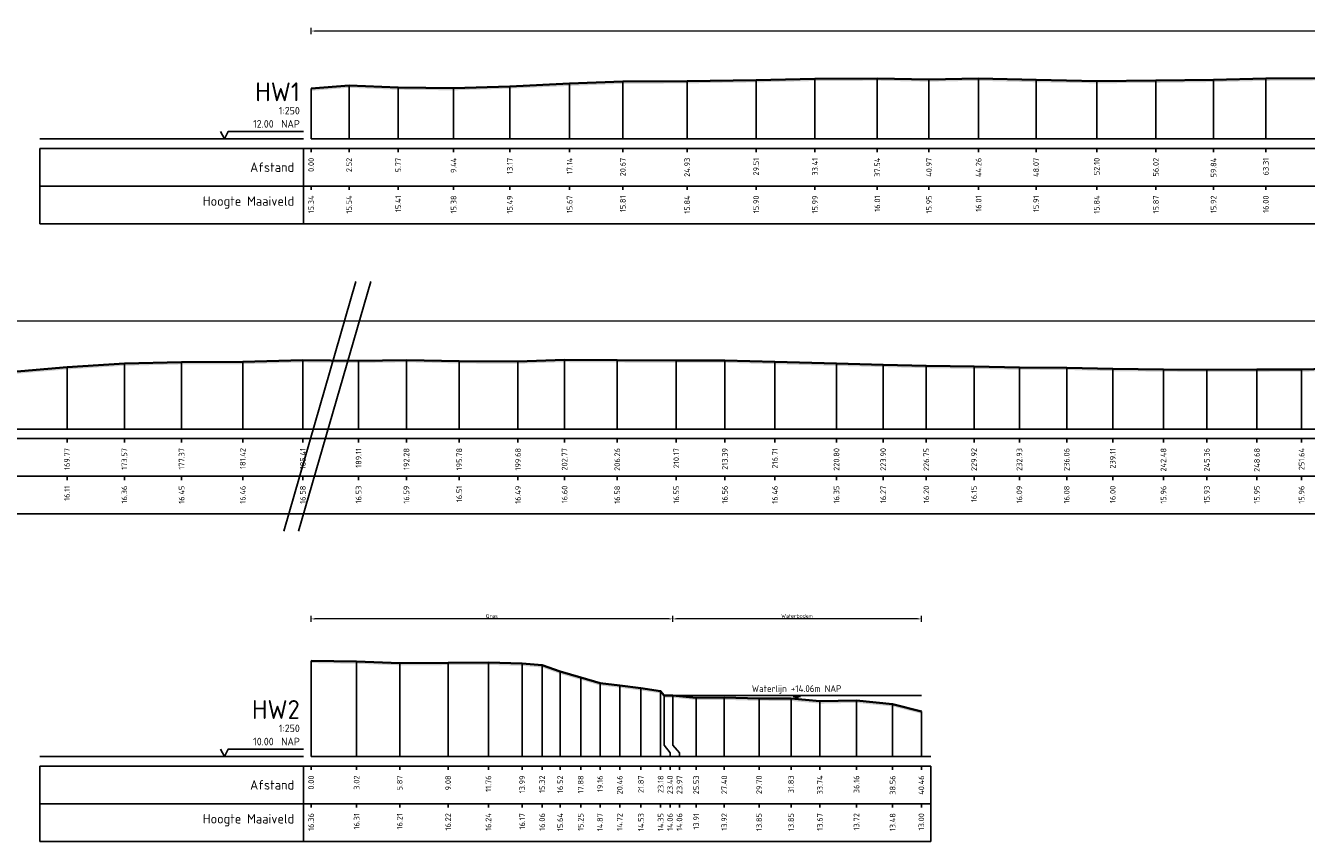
# Model space of a CAD drawing. Header units: metres. Extents: x 197883 to 206898, y 361907 to 364395.
# Tile 248 of 256: x 206492 to 206576, y 364339 to 364393. Entities that reach past the tile are written whole.
import ezdxf
from ezdxf.enums import TextEntityAlignment as Align

# ---------------------------------------------------------------- set-up
doc = ezdxf.new("R2010")
doc.units = ezdxf.units.M
doc.header["$PDMODE"] = 35
doc.header["$PDSIZE"] = 0.075
for name, color, linetype, lineweight in [('X-ME-AL-PROFIEL_HUIDIG MAAIVELD-GD', 252, 'Continuous', 0), ('X-XX-AL-DETAIL1-M', 7, 'Continuous', 18), ('X-XX-AL-DWARSPROFIEL_PROFIELLIJN MAAIVELD-GD', 8, 'Continuous', 35), ('X-XX-AL-NAP-T18', 7, 'Continuous', 18), ('X-XX-AL-TEKENBLAD_KADER_AFSNIJMARKERING-G', 7, 'Continuous', 25)]:
    doc.layers.add(name, color=color, linetype=linetype, lineweight=lineweight)
doc.layers.add('X-ME-AL-PROFIEL_WATERLIJN-GD', color=150, linetype='Continuous')
doc.layers.add('X-ME-AL-PROFIELRASTER-S', color=7, linetype='Continuous')
doc.styles.add('NLCS-ISO', font='NLCS-ISO.ttf', dxfattribs={"height": 1.8})
doc.styles.add('NLCS-ISO-ANNOTATIVE-T18', font='NLCS-ISO.ttf', dxfattribs={"height": 1.8})
doc.styles.add('NLCS-ISO-M100-T25', font='NLCS-ISO.ttf', dxfattribs={"height": 0.25})
doc.dimstyles.new('NLCS-M100-T25-PIJL_L2_H1', dxfattribs={"dimscale": 0.1, "dimtxt": 2.5, "dimasz": 2.5, "dimexe": 2, "dimexo": 2, "dimgap": 0.7, "dimtad": 1, "dimzin": 0, "dimdsep": 46, "dimtxsty": 'NLCS-ISO-M100-T25', "dimcen": 0, "dimdle": 2, "dimclrd": 256, "dimclre": 256, "dimclrt": 256, "dimadec": 1, "dimazin": 0, "dimtfac": 1, "dimtdec": 3, "dimtofl": 0, "dimtmove": 0, "dimatfit": 3, "dimfxl": 2, "dimfxlon": 1, "dimtfillclr": 256, "dimtolj": 1, "dimtzin": 0, "dimlwd": -1, "dimlwe": -1, "dimarcsym": 0})

# ---------------------------------------------------------------- blocks, each defined once
blk = doc.blocks.new('SAL-PROFIELRASTER_BALK_EIND1-D')
at = {"color": 0, "linetype": 'ByBlock', "lineweight": -2}
blk.add_line((1, -12.5), (1, -2.5), dxfattribs=at)
at = {"color": 0, "linetype": 'ByBlock', "lineweight": -2, "flags": 128}
for points in [[(0, 0), (1, 0)], [(0, -2.5), (1, -2.5)], [(0, -12.5), (1, -12.5)]]:
    blk.add_lwpolyline(points, dxfattribs=at)
blk = doc.blocks.new('SAL-PROFIELRASTER_BALK_EIND2-D')
at = {"color": 0, "linetype": 'ByBlock', "lineweight": -2}
for p, q in [((1, -2.5), (1, -12.5)), ((1, -12.5), (0, -12.5))]:
    blk.add_line(p, q, dxfattribs=at)
blk = doc.blocks.new('SAL-PROFIELRASTER_BALK_DATA-D')
at = {"color": 0, "linetype": 'ByBlock', "lineweight": -2}
blk.add_lwpolyline([(0, -3.5), (0, -2.5)], dxfattribs=at)
at = {"color": 0, "linetype": 'ByBlock', "lineweight": -2, "style": 'NLCS-ISO-ANNOTATIVE-T18'}
blk.add_attdef('GETAL', text='', height=1.5, rotation=90, dxfattribs=at).set_placement((0.75, -5), align=Align.RIGHT)
blk = doc.blocks.new('SAL-PROFIELRASTER_AANHAAL-D')
at = {"color": 9, "linetype": 'ByBlock', "lineweight": -2, "flags": 128}
blk.add_lwpolyline([(0, 1), (0, 0)], dxfattribs=at)
blk = doc.blocks.new('SAL-PROFIELRASTER-D')
at = {"color": 0, "linetype": 'ByBlock', "lineweight": -2, "flags": 128}
for points in [[(-2, 0), (-72, 0)], [(-24, 2), (-23, 0), (-22, 2), (-2, 2)], [(-72, -12.5), (-72, -2.5)], [(0, -2.5), (-72, -2.5)], [(-2, -12.5), (-2, -2.5)], [(0, -12.5), (-72, -12.5)]]:
    blk.add_lwpolyline(points, dxfattribs=at)
at = {"color": 0, "linetype": 'ByBlock', "lineweight": -2, "style": 'NLCS-ISO-ANNOTATIVE-T18'}
blk.add_text('NAP', height=2, dxfattribs=at).set_placement((-3, 3), align=Align.RIGHT)
blk.add_text('Afstand', height=2.5, dxfattribs=at).set_placement((-4.5, -7.5), align=Align.MIDDLE_RIGHT)
for tag, height, p in [('PROFIELNR', 5, (-3, 10)), ('SCHAAL', 2, (-3, 6.5)), ('NAP', 2, (-9.94, 3))]:
    blk.add_attdef(tag, text='', height=height, dxfattribs=at).set_placement(p, align=Align.RIGHT)
blk = doc.blocks.new('SAL-PROFIELRASTER_BALK-D')
at = {"color": 0, "linetype": 'ByBlock', "lineweight": -2}
for p, q in [((-72, -12.5), (-72, -2.5)), ((-2, -2.5), (-2, -12.5)), ((0, -12.5), (-72, -12.5))]:
    blk.add_line(p, q, dxfattribs=at)
at = {"color": 0, "linetype": 'ByBlock', "lineweight": -2, "style": 'NLCS-ISO-ANNOTATIVE-T18'}
for tag, height, p in [('TITEL1', 2.5, (-4.5, -6.5)), ('TITEL2', 1.5, (-4.5, -9.5))]:
    blk.add_attdef(tag, text='', height=height, dxfattribs=at).set_placement(p, align=Align.MIDDLE_RIGHT)
blk = doc.blocks.new('SAL-PROFIELRASTER_AANHAAL_STAGGER-D')
at = {"color": 9, "linetype": 'ByBlock', "lineweight": -2, "flags": 128}
for points in [[(0, 0), (0, -0.25)], [(0, -0.25), (1, -0.75)], [(1, -0.75), (1, -1)]]:
    blk.add_lwpolyline(points, dxfattribs=at)
blk = doc.blocks.new('*D168')
at = {"layer": 'Defpoints', "color": 0, "transparency": 16777216}
for p in [(206324.488, 364373.098), (206324.488, 364365.94), (206711.836, 364365.94)]:
    blk.add_point(p, dxfattribs=at)
at = {"layer": 'X-XX-AL-DETAIL1-M', "color": 253, "transparency": 16777216}
for p, q in [((206324.488, 364372.898), (206324.488, 364373.298)), ((206711.586, 364373.098), (206324.738, 364373.098)), ((206711.836, 364372.898), (206711.836, 364373.298))]:
    blk.add_line(p, q, dxfattribs=at)
for points in [[(206324.738, 364373.14), (206324.738, 364373.056), (206324.488, 364373.098)], [(206711.586, 364373.14), (206711.586, 364373.056), (206711.836, 364373.098)]]:
    blk.add_solid(points, dxfattribs=at)
at = {"layer": 'X-XX-AL-DETAIL1-M', "color": 253, "transparency": 16777216, "insert": (206610.268, 364373.293), "char_height": 0.25, "attachment_point": 5, "style": 'NLCS-ISO-M100-T25'}
blk.add_mtext('\\A1;Gras', dxfattribs=at)
blk = doc.blocks.new('*D162')
at = {"layer": 'Defpoints', "color": 0, "transparency": 16777216}
for p in [(206510.448, 364353.354), (206534.422, 364348.279), (206510.448, 364344.219)]:
    blk.add_point(p, dxfattribs=at)
at = {"layer": 'X-XX-AL-DETAIL1-M', "color": 253, "transparency": 16777216}
for p, q in [((206510.448, 364353.154), (206510.448, 364353.554)), ((206534.172, 364353.354), (206510.698, 364353.354)), ((206534.422, 364353.154), (206534.422, 364353.554))]:
    blk.add_line(p, q, dxfattribs=at)
for points in [[(206510.698, 364353.395), (206510.698, 364353.312), (206510.448, 364353.354)], [(206534.172, 364353.395), (206534.172, 364353.312), (206534.422, 364353.354)]]:
    blk.add_solid(points, dxfattribs=at)
at = {"layer": 'X-XX-AL-DETAIL1-M', "color": 253, "transparency": 16777216, "insert": (206522.435, 364353.549), "char_height": 0.25, "attachment_point": 5, "style": 'NLCS-ISO-M100-T25'}
blk.add_mtext('\\A1;Gras', dxfattribs=at)
blk = doc.blocks.new('*D163')
at = {"layer": 'Defpoints', "color": 0, "transparency": 16777216}
for p in [(206534.422, 364353.354), (206534.422, 364348.279), (206550.912, 364344.219)]:
    blk.add_point(p, dxfattribs=at)
at = {"layer": 'X-XX-AL-DETAIL1-M', "color": 253, "transparency": 16777216}
for p, q in [((206534.422, 364353.154), (206534.422, 364353.554)), ((206550.662, 364353.354), (206534.672, 364353.354)), ((206550.912, 364353.154), (206550.912, 364353.554))]:
    blk.add_line(p, q, dxfattribs=at)
for points in [[(206534.672, 364353.395), (206534.672, 364353.312), (206534.422, 364353.354)], [(206550.662, 364353.395), (206550.662, 364353.312), (206550.912, 364353.354)]]:
    blk.add_solid(points, dxfattribs=at)
at = {"layer": 'X-XX-AL-DETAIL1-M', "color": 253, "transparency": 16777216, "insert": (206542.667, 364353.549), "char_height": 0.25, "attachment_point": 5, "style": 'NLCS-ISO-M100-T25'}
blk.add_mtext('\\A1;Waterbodem', dxfattribs=at)
blk = doc.blocks.new('*D99')
at = {"layer": 'Defpoints', "color": 0, "transparency": 16777216}
for p in [(206510.448, 364392.353), (206510.448, 364385.194), (206897.796, 364385.194)]:
    blk.add_point(p, dxfattribs=at)
at = {"layer": 'X-XX-AL-DETAIL1-M', "color": 253, "transparency": 16777216}
for p, q in [((206510.448, 364392.153), (206510.448, 364392.553)), ((206897.546, 364392.353), (206510.698, 364392.353)), ((206897.796, 364392.153), (206897.796, 364392.553))]:
    blk.add_line(p, q, dxfattribs=at)
for points in [[(206510.698, 364392.394), (206510.698, 364392.311), (206510.448, 364392.353)], [(206897.546, 364392.394), (206897.546, 364392.311), (206897.796, 364392.353)]]:
    blk.add_solid(points, dxfattribs=at)
at = {"layer": 'X-XX-AL-DETAIL1-M', "color": 253, "transparency": 16777216, "insert": (206616.039, 364392.548), "char_height": 0.25, "attachment_point": 5, "style": 'NLCS-ISO-M100-T25'}
blk.add_mtext('\\A1;Gras', dxfattribs=at)

msp = doc.modelspace()

# ---------------------------------------------------------------- hatches: boundary and pattern name
at = {"layer": 'X-ME-AL-PROFIEL_HUIDIG MAAIVELD-GD'}
h = msp.add_hatch(dxfattribs=at)
h.set_pattern_fill('AGR-MAAIVELD', color=256, scale=0.05, pattern_type=2)
h.set_pattern_definition([(45, (726.58896, 23.45443), (-0.25000007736, 0.25000007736), []), (45, (726.55325, 23.49015), (0, 0.50000015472), [0.3535535, -0.3535535]), (45, (726.51753, 23.52586), (0, 0.50000015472), [0.3535535, -0.3535535]), (45, (726.48132, 23.56208), (0, 0.50000015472), [0.3535535, -0.3535535]), (45, (726.4461, 23.5973), (0, 0.50000015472), [0.3535535, -0.3535535]), (45, (726.4104, 23.633), (0, 0.50000015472), [0.3535535, -0.3535535]), (45, (726.37468, 23.66872), (0, 0.50000015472), [0.3535535, -0.3535535]), (315, (726.58896, 23.45443), (0.25000007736, 0.25000007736), []), (315, (726.62468, 23.49015), (0.50000015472, -1e-16), [0.3535535, -0.3535535]), (315, (726.6604, 23.52586), (0.50000015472, -1e-16), [0.3535535, -0.3535535]), (315, (726.6966, 23.56208), (0.50000015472, -1e-16), [0.3535535, -0.3535535]), (315, (726.73182, 23.5973), (0.50000015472, -1e-16), [0.3535535, -0.3535535]), (315, (726.76753, 23.633), (0.50000015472, -1e-16), [0.3535535, -0.3535535]), (315, (726.80325, 23.66872), (0.50000015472, -1e-16), [0.3535535, -0.3535535])])
h.paths.add_polyline_path([(206897.796, 364388.242), (206897.796, 364388.092), (206895.357, 364388.13), (206893.835, 364388.048), (206891.034, 364388.154), (206888.246, 364388.249), (206885.531, 364388.409), (206882.744, 364388.543), (206879.95, 364388.713), (206877.019, 364388.88), (206874.008, 364389.05), (206871.165, 364389.177), (206868.323, 364389.435), (206864.807, 364389.638), (206861.28, 364389.79), (206857.581, 364389.812), (206854.65, 364389.841), (206851.415, 364389.752), (206848.272, 364389.732), (206845.134, 364389.708), (206841.18, 364389.769), (206837.456, 364389.792), (206833.282, 364389.734), (206829.696, 364389.718), (206825.758, 364389.703), (206822.031, 364389.595), (206818.296, 364389.484), (206814.439, 364389.383), (206810.691, 364389.345), (206807.279, 364389.305), (206803.828, 364389.291), (206800.446, 364389.23), (206797.529, 364389.163), (206794.041, 364389.203), (206790.849, 364389.194), (206787.757, 364389.19), (206783.81, 364389.193), (206780.477, 364389.127), (206777.395, 364389.099), (206774.335, 364389.088), (206770.914, 364389.112), (206767.654, 364389.091), (206764.548, 364389.076), (206762.087, 364389.005), (206759.124, 364388.995), (206755.804, 364388.976), (206752.928, 364389.008), (206749.562, 364389.042), (206746.51, 364389.122), (206743.374, 364389.137), (206740.365, 364389.195), (206737.202, 364389.244), (206734.345, 364389.315), (206731.245, 364389.393), (206727.163, 364389.506), (206723.842, 364389.6), (206720.623, 364389.596), (206716.708, 364389.62), (206713.216, 364389.641), (206710.124, 364389.535), (206706.227, 364389.557), (206702.727, 364389.63), (206699.555, 364389.576), (206695.856, 364389.621), (206691.872, 364389.507), (206687.82, 364389.49), (206684.022, 364389.402), (206680.219, 364389.158), (206675.873, 364388.787), (206671.917, 364388.505), (206667.566, 364388.291), (206664.269, 364388.198), (206660.872, 364387.868), (206657.222, 364387.641), (206651.553, 364387.495), (206648.685, 364387.406), (206646.171, 364387.329), (206645.09, 364387.713), (206642.005, 364387.811), (206638.386, 364387.763), (206635.079, 364387.803), (206631.596, 364387.906), (206627.631, 364387.889), (206624.285, 364387.856), (206620.931, 364387.896), (206617.28, 364387.818), (206613.675, 364387.843), (206610.205, 364387.744), (206606.888, 364387.743), (206603.585, 364387.678), (206600.445, 364387.655), (206597.582, 364387.68), (206594.205, 364388.098), (206591.61, 364388.371), (206589.646, 364387.973), (206588.024, 364388.1), (206585.688, 364388.546), (206582.277, 364388.943), (206578.019, 364389.079), (206573.754, 364389.046), (206570.289, 364388.967), (206566.467, 364388.911), (206562.544, 364388.884), (206558.521, 364388.954), (206554.709, 364389.049), (206551.419, 364388.993), (206547.992, 364389.052), (206543.856, 364389.035), (206539.955, 364388.947), (206535.383, 364388.882), (206531.119, 364388.852), (206527.591, 364388.711), (206523.622, 364388.532), (206519.893, 364388.419), (206516.222, 364388.455), (206512.965, 364388.588), (206510.448, 364388.386), (206510.448, 364388.536), (206512.965, 364388.738), (206516.222, 364388.605), (206519.893, 364388.569), (206523.622, 364388.682), (206527.591, 364388.861), (206531.119, 364389.002), (206535.383, 364389.032), (206539.955, 364389.097), (206543.856, 364389.185), (206547.992, 364389.202), (206551.419, 364389.143), (206554.709, 364389.199), (206558.521, 364389.104), (206562.544, 364389.034), (206566.467, 364389.061), (206570.289, 364389.117), (206573.754, 364389.196), (206578.019, 364389.229), (206582.277, 364389.093), (206585.688, 364388.696), (206588.024, 364388.25), (206589.646, 364388.123), (206591.61, 364388.521), (206594.205, 364388.248), (206597.582, 364387.83), (206600.445, 364387.805), (206603.585, 364387.828), (206606.888, 364387.893), (206610.205, 364387.894), (206613.675, 364387.993), (206617.28, 364387.968), (206620.931, 364388.046), (206624.285, 364388.006), (206627.631, 364388.039), (206631.596, 364388.056), (206635.079, 364387.953), (206638.386, 364387.913), (206642.005, 364387.961), (206645.09, 364387.863), (206646.171, 364387.479), (206648.685, 364387.556), (206651.553, 364387.645), (206657.222, 364387.791), (206660.872, 364388.018), (206664.269, 364388.348), (206667.566, 364388.441), (206671.917, 364388.655), (206675.873, 364388.937), (206680.219, 364389.308), (206684.022, 364389.552), (206687.82, 364389.64), (206691.872, 364389.657), (206695.856, 364389.771), (206699.555, 364389.726), (206702.727, 364389.78), (206706.227, 364389.707), (206710.124, 364389.685), (206713.216, 364389.791), (206716.708, 364389.77), (206720.623, 364389.746), (206723.842, 364389.75), (206727.163, 364389.656), (206731.245, 364389.543), (206734.345, 364389.465), (206737.202, 364389.394), (206740.365, 364389.345), (206743.374, 364389.287), (206746.51, 364389.272), (206749.562, 364389.192), (206752.928, 364389.158), (206755.804, 364389.126), (206759.124, 364389.145), (206762.087, 364389.155), (206764.548, 364389.226), (206767.654, 364389.241), (206770.914, 364389.262), (206774.335, 364389.238), (206777.395, 364389.249), (206780.477, 364389.277), (206783.81, 364389.343), (206787.757, 364389.34), (206790.849, 364389.344), (206794.041, 364389.353), (206797.529, 364389.313), (206800.446, 364389.38), (206803.828, 364389.441), (206807.279, 364389.455), (206810.691, 364389.495), (206814.439, 364389.533), (206818.296, 364389.634), (206822.031, 364389.745), (206825.758, 364389.853), (206829.696, 364389.868), (206833.282, 364389.884), (206837.456, 364389.942), (206841.18, 364389.919), (206845.134, 364389.858), (206848.272, 364389.882), (206851.415, 364389.902), (206854.65, 364389.991), (206857.581, 364389.962), (206861.28, 364389.94), (206864.807, 364389.788), (206868.323, 364389.585), (206871.165, 364389.327), (206874.008, 364389.2), (206877.019, 364389.03), (206879.95, 364388.863), (206882.744, 364388.693), (206885.531, 364388.559), (206888.246, 364388.399), (206891.034, 364388.304), (206893.835, 364388.198), (206895.357, 364388.28)])
h = msp.add_hatch(dxfattribs=at)
h.set_pattern_fill('AGR-MAAIVELD', color=256, scale=0.05, pattern_type=2)
h.set_pattern_definition([(45, (540.62904, 4.1999), (-0.25000007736, 0.25000007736), []), (45, (540.59332, 4.23563), (0, 0.50000015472), [0.3535535, -0.3535535]), (45, (540.5576, 4.27134), (0, 0.50000015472), [0.3535535, -0.3535535]), (45, (540.5214, 4.30756), (0, 0.50000015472), [0.3535535, -0.3535535]), (45, (540.48618, 4.34277), (0, 0.50000015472), [0.3535535, -0.3535535]), (45, (540.45047, 4.3785), (0, 0.50000015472), [0.3535535, -0.3535535]), (45, (540.41475, 4.4142), (0, 0.50000015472), [0.3535535, -0.3535535]), (315, (540.62904, 4.1999), (0.25000007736, 0.25000007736), []), (315, (540.66475, 4.23563), (0.50000015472, -1e-16), [0.3535535, -0.3535535]), (315, (540.70047, 4.27134), (0.50000015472, -1e-16), [0.3535535, -0.3535535]), (315, (540.73668, 4.30756), (0.50000015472, -1e-16), [0.3535535, -0.3535535]), (315, (540.7719, 4.34277), (0.50000015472, -1e-16), [0.3535535, -0.3535535]), (315, (540.8076, 4.3785), (0.50000015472, -1e-16), [0.3535535, -0.3535535]), (315, (540.84332, 4.4142), (0.50000015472, -1e-16), [0.3535535, -0.3535535])])
h.paths.add_polyline_path([(206711.836, 364368.988), (206711.836, 364368.838), (206709.398, 364368.876), (206707.875, 364368.794), (206705.074, 364368.9), (206702.286, 364368.995), (206699.571, 364369.155), (206696.784, 364369.289), (206693.991, 364369.459), (206691.059, 364369.626), (206688.049, 364369.796), (206685.205, 364369.923), (206682.363, 364370.181), (206678.847, 364370.384), (206675.32, 364370.536), (206671.621, 364370.558), (206668.69, 364370.587), (206665.455, 364370.498), (206662.312, 364370.478), (206659.174, 364370.454), (206655.22, 364370.515), (206651.496, 364370.538), (206647.322, 364370.48), (206643.736, 364370.464), (206639.798, 364370.449), (206636.071, 364370.341), (206632.336, 364370.23), (206628.479, 364370.129), (206624.731, 364370.091), (206621.319, 364370.051), (206617.868, 364370.037), (206614.487, 364369.976), (206611.569, 364369.909), (206608.081, 364369.949), (206604.889, 364369.94), (206601.797, 364369.936), (206597.85, 364369.939), (206594.517, 364369.873), (206591.435, 364369.845), (206588.375, 364369.834), (206584.954, 364369.858), (206581.694, 364369.837), (206578.588, 364369.822), (206576.127, 364369.751), (206573.164, 364369.741), (206569.844, 364369.722), (206566.968, 364369.754), (206563.602, 364369.788), (206560.55, 364369.868), (206557.414, 364369.883), (206554.405, 364369.941), (206551.242, 364369.99), (206548.385, 364370.061), (206545.285, 364370.139), (206541.203, 364370.252), (206537.882, 364370.346), (206534.663, 364370.342), (206530.748, 364370.366), (206527.256, 364370.387), (206524.164, 364370.281), (206520.268, 364370.303), (206516.767, 364370.376), (206513.595, 364370.322), (206509.897, 364370.367), (206505.912, 364370.253), (206501.86, 364370.236), (206498.062, 364370.148), (206494.259, 364369.904), (206489.913, 364369.533), (206485.957, 364369.251), (206481.607, 364369.037), (206478.309, 364368.944), (206474.912, 364368.614), (206471.262, 364368.387), (206465.593, 364368.241), (206462.725, 364368.152), (206460.211, 364368.075), (206459.13, 364368.459), (206456.045, 364368.557), (206452.427, 364368.509), (206449.119, 364368.549), (206445.636, 364368.652), (206441.671, 364368.635), (206438.325, 364368.602), (206434.971, 364368.642), (206431.32, 364368.564), (206427.715, 364368.589), (206424.246, 364368.49), (206420.928, 364368.489), (206417.625, 364368.424), (206414.485, 364368.401), (206411.622, 364368.426), (206408.245, 364368.844), (206405.65, 364369.117), (206403.686, 364368.719), (206402.064, 364368.846), (206399.728, 364369.292), (206396.317, 364369.689), (206392.059, 364369.825), (206387.795, 364369.792), (206384.329, 364369.713), (206380.507, 364369.657), (206376.584, 364369.63), (206372.561, 364369.7), (206368.749, 364369.795), (206365.459, 364369.739), (206362.032, 364369.798), (206357.896, 364369.781), (206353.995, 364369.693), (206349.423, 364369.628), (206345.159, 364369.598), (206341.631, 364369.457), (206337.662, 364369.278), (206333.933, 364369.165), (206330.262, 364369.201), (206327.005, 364369.334), (206324.488, 364369.132), (206324.488, 364369.282), (206327.005, 364369.484), (206330.262, 364369.351), (206333.933, 364369.315), (206337.662, 364369.428), (206341.631, 364369.607), (206345.159, 364369.748), (206349.423, 364369.778), (206353.995, 364369.843), (206357.896, 364369.931), (206362.032, 364369.948), (206365.459, 364369.889), (206368.749, 364369.945), (206372.561, 364369.85), (206376.584, 364369.78), (206380.507, 364369.807), (206384.329, 364369.863), (206387.795, 364369.942), (206392.059, 364369.975), (206396.317, 364369.839), (206399.728, 364369.442), (206402.064, 364368.996), (206403.686, 364368.869), (206405.65, 364369.267), (206408.245, 364368.994), (206411.622, 364368.576), (206414.485, 364368.551), (206417.625, 364368.574), (206420.928, 364368.639), (206424.246, 364368.64), (206427.715, 364368.739), (206431.32, 364368.714), (206434.971, 364368.792), (206438.325, 364368.752), (206441.671, 364368.785), (206445.636, 364368.802), (206449.119, 364368.699), (206452.427, 364368.659), (206456.045, 364368.707), (206459.13, 364368.609), (206460.211, 364368.225), (206462.725, 364368.302), (206465.593, 364368.391), (206471.262, 364368.537), (206474.912, 364368.764), (206478.309, 364369.094), (206481.607, 364369.187), (206485.957, 364369.401), (206489.913, 364369.683), (206494.259, 364370.054), (206498.062, 364370.298), (206501.86, 364370.386), (206505.912, 364370.403), (206509.897, 364370.517), (206513.595, 364370.472), (206516.767, 364370.526), (206520.268, 364370.453), (206524.164, 364370.431), (206527.256, 364370.537), (206530.748, 364370.516), (206534.663, 364370.492), (206537.882, 364370.496), (206541.203, 364370.402), (206545.285, 364370.289), (206548.385, 364370.211), (206551.242, 364370.14), (206554.405, 364370.091), (206557.414, 364370.033), (206560.55, 364370.018), (206563.602, 364369.938), (206566.968, 364369.904), (206569.844, 364369.872), (206573.164, 364369.891), (206576.127, 364369.901), (206578.588, 364369.972), (206581.694, 364369.987), (206584.954, 364370.008), (206588.375, 364369.984), (206591.435, 364369.995), (206594.517, 364370.023), (206597.85, 364370.089), (206601.797, 364370.086), (206604.889, 364370.09), (206608.081, 364370.099), (206611.569, 364370.059), (206614.487, 364370.126), (206617.868, 364370.187), (206621.319, 364370.201), (206624.731, 364370.241), (206628.479, 364370.279), (206632.336, 364370.38), (206636.071, 364370.491), (206639.798, 364370.599), (206643.736, 364370.614), (206647.322, 364370.63), (206651.496, 364370.688), (206655.22, 364370.665), (206659.174, 364370.604), (206662.312, 364370.628), (206665.455, 364370.648), (206668.69, 364370.737), (206671.621, 364370.708), (206675.32, 364370.686), (206678.847, 364370.534), (206682.363, 364370.331), (206685.205, 364370.073), (206688.049, 364369.946), (206691.059, 364369.776), (206693.991, 364369.609), (206696.784, 364369.439), (206699.571, 364369.305), (206702.286, 364369.145), (206705.074, 364369.05), (206707.875, 364368.944), (206709.398, 364369.026)])
h = msp.add_hatch(dxfattribs=at)
h.set_pattern_fill('AGR-MAAIVELD', color=256, scale=0.05, pattern_type=2)
h.set_pattern_definition([(45, (725.191, 11.6607), (-0.25000007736, 0.25000007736), []), (45, (725.1553, 11.6964), (0, 0.50000015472), [0.3535535, -0.3535535]), (45, (725.11958, 11.7321), (0, 0.50000015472), [0.3535535, -0.3535535]), (45, (725.08336, 11.76833), (0, 0.50000015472), [0.3535535, -0.3535535]), (45, (725.04815, 11.80354), (0, 0.50000015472), [0.3535535, -0.3535535]), (45, (725.01243, 11.83926), (0, 0.50000015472), [0.3535535, -0.3535535]), (45, (724.97672, 11.87497), (0, 0.50000015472), [0.3535535, -0.3535535]), (315, (725.191, 11.6607), (0.25000007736, 0.25000007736), []), (315, (725.22672, 11.6964), (0.50000015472, -1e-16), [0.3535535, -0.3535535]), (315, (725.26243, 11.7321), (0.50000015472, -1e-16), [0.3535535, -0.3535535]), (315, (725.29865, 11.76833), (0.50000015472, -1e-16), [0.3535535, -0.3535535]), (315, (725.33386, 11.80354), (0.50000015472, -1e-16), [0.3535535, -0.3535535]), (315, (725.36958, 11.83926), (0.50000015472, -1e-16), [0.3535535, -0.3535535]), (315, (725.4053, 11.87497), (0.50000015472, -1e-16), [0.3535535, -0.3535535])])
h.paths.add_polyline_path([(206550.912, 364347.217), (206549.008, 364347.697), (206546.611, 364347.935), (206544.185, 364347.886), (206542.274, 364348.064), (206540.15, 364348.071), (206537.844, 364348.134), (206535.981, 364348.128), (206534.422, 364348.279), (206533.848, 364348.274), (206533.624, 364348.568), (206532.318, 364348.753), (206530.91, 364348.94), (206529.604, 364349.087), (206528.323, 364349.467), (206526.963, 364349.856), (206525.767, 364350.28), (206524.442, 364350.387), (206522.203, 364350.456), (206519.53, 364350.436), (206516.319, 364350.428), (206513.465, 364350.529), (206510.448, 364350.575), (206510.448, 364350.425), (206513.465, 364350.379), (206516.319, 364350.278), (206519.53, 364350.286), (206522.203, 364350.306), (206524.442, 364350.237), (206525.767, 364350.13), (206526.963, 364349.706), (206528.323, 364349.317), (206529.604, 364348.937), (206530.91, 364348.79), (206532.318, 364348.603), (206533.624, 364348.418), (206533.848, 364348.124), (206534.422, 364348.129), (206535.981, 364347.978), (206537.844, 364347.984), (206540.15, 364347.921), (206542.274, 364347.914), (206544.185, 364347.736), (206546.611, 364347.785), (206549.008, 364347.547), (206550.912, 364347.067)])

# ---------------------------------------------------------------- linework, layer by layer
at = {"layer": 'X-ME-AL-PROFIEL_WATERLIJN-GD'}
for points in [[(206534.422, 364348.279), (206550.912, 364348.279)], [(206542.405, 364348.198), (206542.905, 364348.198)], [(206542.524, 364348.125), (206542.774, 364348.125)]]:
    msp.add_lwpolyline(points, dxfattribs=at)
at = {"layer": 'X-XX-AL-DWARSPROFIEL_PROFIELLIJN MAAIVELD-GD'}
for points in [[(206510.448, 364388.536), (206512.965, 364388.738), (206516.222, 364388.605), (206519.893, 364388.569), (206523.622, 364388.682), (206527.591, 364388.861), (206531.119, 364389.002), (206535.383, 364389.032), (206539.955, 364389.097), (206543.856, 364389.185), (206547.992, 364389.202), (206551.419, 364389.143), (206554.709, 364389.199), (206558.521, 364389.104), (206562.544, 364389.034), (206566.467, 364389.061), (206570.289, 364389.117), (206573.754, 364389.196), (206578.019, 364389.229)], [(206489.913, 364369.683), (206494.259, 364370.054), (206498.062, 364370.298), (206501.86, 364370.386), (206505.912, 364370.403), (206509.897, 364370.517), (206513.595, 364370.472), (206516.767, 364370.526), (206520.268, 364370.453), (206524.164, 364370.431), (206527.256, 364370.537), (206530.748, 364370.516), (206534.663, 364370.492), (206537.882, 364370.496), (206541.203, 364370.402), (206545.285, 364370.289), (206548.385, 364370.211), (206551.242, 364370.14), (206554.405, 364370.091), (206557.414, 364370.033), (206560.55, 364370.018), (206563.602, 364369.938), (206566.968, 364369.904), (206569.844, 364369.872), (206573.164, 364369.891), (206576.127, 364369.901), (206578.588, 364369.972)], [(206510.448, 364350.575), (206513.465, 364350.529), (206516.319, 364350.428), (206519.53, 364350.436), (206522.203, 364350.456), (206524.442, 364350.387), (206525.767, 364350.28), (206526.963, 364349.856), (206528.323, 364349.467), (206529.604, 364349.087), (206530.91, 364348.94), (206532.318, 364348.753), (206533.624, 364348.568), (206533.848, 364348.274), (206534.422, 364348.279), (206535.981, 364348.128), (206537.844, 364348.134), (206540.15, 364348.071), (206542.274, 364348.064), (206544.185, 364347.886), (206546.611, 364347.935), (206549.008, 364347.697), (206550.912, 364347.217)]]:
    msp.add_lwpolyline(points, dxfattribs=at)
at = {"layer": 'X-XX-AL-TEKENBLAD_KADER_AFSNIJMARKERING-G'}
for points in [[(206508.637, 364359.175), (206513.422, 364375.736)], [(206509.619, 364359.175), (206514.404, 364375.736)]]:
    msp.add_lwpolyline(points, dxfattribs=at)

# ---------------------------------------------------------------- block references
at = {"layer": 'X-ME-AL-PROFIELRASTER-S', "xscale": 0.25, "yscale": 0.25, "zscale": 0.25}
for name, p, values in [('SAL-PROFIELRASTER-D', (206510.448, 364385.194), {'PROFIELNR': 'HW1', 'SCHAAL': '1:250', 'NAP': '12.00'}), ('SAL-PROFIELRASTER_BALK_DATA-D', (206510.448, 364385.194), {'GETAL': '0.00'}), ('SAL-PROFIELRASTER_BALK_DATA-D', (206512.965, 364385.194), {'GETAL': '2.52'}), ('SAL-PROFIELRASTER_BALK_DATA-D', (206516.222, 364385.194), {'GETAL': '5.77'}), ('SAL-PROFIELRASTER_BALK_DATA-D', (206519.893, 364385.194), {'GETAL': '9.44'}), ('SAL-PROFIELRASTER_BALK_DATA-D', (206523.622, 364385.194), {'GETAL': '13.17'}), ('SAL-PROFIELRASTER_BALK_DATA-D', (206527.591, 364385.194), {'GETAL': '17.14'}), ('SAL-PROFIELRASTER_BALK_DATA-D', (206531.119, 364385.194), {'GETAL': '20.67'}), ('SAL-PROFIELRASTER_BALK_DATA-D', (206535.383, 364385.194), {'GETAL': '24.93'}), ('SAL-PROFIELRASTER_BALK_DATA-D', (206539.955, 364385.194), {'GETAL': '29.51'}), ('SAL-PROFIELRASTER_BALK_DATA-D', (206543.856, 364385.194), {'GETAL': '33.41'}), ('SAL-PROFIELRASTER_BALK_DATA-D', (206547.992, 364385.194), {'GETAL': '37.54'}), ('SAL-PROFIELRASTER_BALK_DATA-D', (206551.419, 364385.194), {'GETAL': '40.97'}), ('SAL-PROFIELRASTER_BALK_DATA-D', (206554.709, 364385.194), {'GETAL': '44.26'}), ('SAL-PROFIELRASTER_BALK_DATA-D', (206558.521, 364385.194), {'GETAL': '48.07'}), ('SAL-PROFIELRASTER_BALK_DATA-D', (206562.544, 364385.194), {'GETAL': '52.10'}), ('SAL-PROFIELRASTER_BALK_DATA-D', (206566.467, 364385.194), {'GETAL': '56.02'}), ('SAL-PROFIELRASTER_BALK_DATA-D', (206570.289, 364385.194), {'GETAL': '59.84'}), ('SAL-PROFIELRASTER_BALK_DATA-D', (206573.754, 364385.194), {'GETAL': '63.31'}), ('SAL-PROFIELRASTER_BALK-D', (206510.448, 364382.694), {'TITEL1': 'Hoogte Maaiveld'}), ('SAL-PROFIELRASTER_BALK_DATA-D', (206510.448, 364382.694), {'GETAL': '15.34'}), ('SAL-PROFIELRASTER_BALK_DATA-D', (206512.965, 364382.694), {'GETAL': '15.54'}), ('SAL-PROFIELRASTER_BALK_DATA-D', (206516.222, 364382.694), {'GETAL': '15.41'}), ('SAL-PROFIELRASTER_BALK_DATA-D', (206519.893, 364382.694), {'GETAL': '15.38'}), ('SAL-PROFIELRASTER_BALK_DATA-D', (206523.622, 364382.694), {'GETAL': '15.49'}), ('SAL-PROFIELRASTER_BALK_DATA-D', (206527.591, 364382.694), {'GETAL': '15.67'}), ('SAL-PROFIELRASTER_BALK_DATA-D', (206531.119, 364382.694), {'GETAL': '15.81'}), ('SAL-PROFIELRASTER_BALK_DATA-D', (206535.383, 364382.694), {'GETAL': '15.84'}), ('SAL-PROFIELRASTER_BALK_DATA-D', (206539.955, 364382.694), {'GETAL': '15.90'}), ('SAL-PROFIELRASTER_BALK_DATA-D', (206543.856, 364382.694), {'GETAL': '15.99'}), ('SAL-PROFIELRASTER_BALK_DATA-D', (206547.992, 364382.694), {'GETAL': '16.01'}), ('SAL-PROFIELRASTER_BALK_DATA-D', (206551.419, 364382.694), {'GETAL': '15.95'}), ('SAL-PROFIELRASTER_BALK_DATA-D', (206554.709, 364382.694), {'GETAL': '16.01'}), ('SAL-PROFIELRASTER_BALK_DATA-D', (206558.521, 364382.694), {'GETAL': '15.91'}), ('SAL-PROFIELRASTER_BALK_DATA-D', (206562.544, 364382.694), {'GETAL': '15.84'}), ('SAL-PROFIELRASTER_BALK_DATA-D', (206566.467, 364382.694), {'GETAL': '15.87'}), ('SAL-PROFIELRASTER_BALK_DATA-D', (206570.289, 364382.694), {'GETAL': '15.92'}), ('SAL-PROFIELRASTER_BALK_DATA-D', (206573.754, 364382.694), {'GETAL': '16.00'}), ('SAL-PROFIELRASTER_BALK_DATA-D', (206494.259, 364365.94), {'GETAL': '169.77'}), ('SAL-PROFIELRASTER_BALK_DATA-D', (206498.062, 364365.94), {'GETAL': '173.57'}), ('SAL-PROFIELRASTER_BALK_DATA-D', (206501.86, 364365.94), {'GETAL': '177.37'}), ('SAL-PROFIELRASTER_BALK_DATA-D', (206505.912, 364365.94), {'GETAL': '181.42'}), ('SAL-PROFIELRASTER_BALK_DATA-D', (206509.897, 364365.94), {'GETAL': '185.41'}), ('SAL-PROFIELRASTER_BALK_DATA-D', (206513.595, 364365.94), {'GETAL': '189.11'}), ('SAL-PROFIELRASTER_BALK_DATA-D', (206516.767, 364365.94), {'GETAL': '192.28'}), ('SAL-PROFIELRASTER_BALK_DATA-D', (206520.268, 364365.94), {'GETAL': '195.78'}), ('SAL-PROFIELRASTER_BALK_DATA-D', (206524.164, 364365.94), {'GETAL': '199.68'}), ('SAL-PROFIELRASTER_BALK_DATA-D', (206527.256, 364365.94), {'GETAL': '202.77'}), ('SAL-PROFIELRASTER_BALK_DATA-D', (206530.748, 364365.94), {'GETAL': '206.26'}), ('SAL-PROFIELRASTER_BALK_DATA-D', (206534.663, 364365.94), {'GETAL': '210.17'}), ('SAL-PROFIELRASTER_BALK_DATA-D', (206537.882, 364365.94), {'GETAL': '213.39'}), ('SAL-PROFIELRASTER_BALK_DATA-D', (206541.203, 364365.94), {'GETAL': '216.71'}), ('SAL-PROFIELRASTER_BALK_DATA-D', (206545.285, 364365.94), {'GETAL': '220.80'}), ('SAL-PROFIELRASTER_BALK_DATA-D', (206548.385, 364365.94), {'GETAL': '223.90'}), ('SAL-PROFIELRASTER_BALK_DATA-D', (206551.242, 364365.94), {'GETAL': '226.75'}), ('SAL-PROFIELRASTER_BALK_DATA-D', (206554.405, 364365.94), {'GETAL': '229.92'}), ('SAL-PROFIELRASTER_BALK_DATA-D', (206557.414, 364365.94), {'GETAL': '232.93'}), ('SAL-PROFIELRASTER_BALK_DATA-D', (206560.55, 364365.94), {'GETAL': '236.06'}), ('SAL-PROFIELRASTER_BALK_DATA-D', (206563.602, 364365.94), {'GETAL': '239.11'}), ('SAL-PROFIELRASTER_BALK_DATA-D', (206566.968, 364365.94), {'GETAL': '242.48'}), ('SAL-PROFIELRASTER_BALK_DATA-D', (206569.844, 364365.94), {'GETAL': '245.36'}), ('SAL-PROFIELRASTER_BALK_DATA-D', (206573.164, 364365.94), {'GETAL': '248.68'}), ('SAL-PROFIELRASTER_BALK_DATA-D', (206576.127, 364365.94), {'GETAL': '251.64'}), ('SAL-PROFIELRASTER_BALK_DATA-D', (206494.259, 364363.44), {'GETAL': '16.11'}), ('SAL-PROFIELRASTER_BALK_DATA-D', (206498.062, 364363.44), {'GETAL': '16.36'}), ('SAL-PROFIELRASTER_BALK_DATA-D', (206501.86, 364363.44), {'GETAL': '16.45'}), ('SAL-PROFIELRASTER_BALK_DATA-D', (206505.912, 364363.44), {'GETAL': '16.46'}), ('SAL-PROFIELRASTER_BALK_DATA-D', (206509.897, 364363.44), {'GETAL': '16.58'}), ('SAL-PROFIELRASTER_BALK_DATA-D', (206513.595, 364363.44), {'GETAL': '16.53'}), ('SAL-PROFIELRASTER_BALK_DATA-D', (206516.767, 364363.44), {'GETAL': '16.59'}), ('SAL-PROFIELRASTER_BALK_DATA-D', (206520.268, 364363.44), {'GETAL': '16.51'}), ('SAL-PROFIELRASTER_BALK_DATA-D', (206524.164, 364363.44), {'GETAL': '16.49'}), ('SAL-PROFIELRASTER_BALK_DATA-D', (206527.256, 364363.44), {'GETAL': '16.60'}), ('SAL-PROFIELRASTER_BALK_DATA-D', (206530.748, 364363.44), {'GETAL': '16.58'}), ('SAL-PROFIELRASTER_BALK_DATA-D', (206534.663, 364363.44), {'GETAL': '16.55'}), ('SAL-PROFIELRASTER_BALK_DATA-D', (206537.882, 364363.44), {'GETAL': '16.56'}), ('SAL-PROFIELRASTER_BALK_DATA-D', (206541.203, 364363.44), {'GETAL': '16.46'}), ('SAL-PROFIELRASTER_BALK_DATA-D', (206545.285, 364363.44), {'GETAL': '16.35'}), ('SAL-PROFIELRASTER_BALK_DATA-D', (206548.385, 364363.44), {'GETAL': '16.27'}), ('SAL-PROFIELRASTER_BALK_DATA-D', (206551.242, 364363.44), {'GETAL': '16.20'}), ('SAL-PROFIELRASTER_BALK_DATA-D', (206554.405, 364363.44), {'GETAL': '16.15'}), ('SAL-PROFIELRASTER_BALK_DATA-D', (206557.414, 364363.44), {'GETAL': '16.09'}), ('SAL-PROFIELRASTER_BALK_DATA-D', (206560.55, 364363.44), {'GETAL': '16.08'}), ('SAL-PROFIELRASTER_BALK_DATA-D', (206563.602, 364363.44), {'GETAL': '16.00'}), ('SAL-PROFIELRASTER_BALK_DATA-D', (206566.968, 364363.44), {'GETAL': '15.96'}), ('SAL-PROFIELRASTER_BALK_DATA-D', (206569.844, 364363.44), {'GETAL': '15.93'}), ('SAL-PROFIELRASTER_BALK_DATA-D', (206573.164, 364363.44), {'GETAL': '15.95'}), ('SAL-PROFIELRASTER_BALK_DATA-D', (206576.127, 364363.44), {'GETAL': '15.96'}), ('SAL-PROFIELRASTER-D', (206510.448, 364344.219), {'PROFIELNR': 'HW2', 'SCHAAL': '1:250', 'NAP': '10.00'}), ('SAL-PROFIELRASTER_BALK_DATA-D', (206510.448, 364344.219), {'GETAL': '0.00'}), ('SAL-PROFIELRASTER_BALK_DATA-D', (206513.465, 364344.219), {'GETAL': '3.02'}), ('SAL-PROFIELRASTER_BALK_DATA-D', (206516.319, 364344.219), {'GETAL': '5.87'}), ('SAL-PROFIELRASTER_BALK_DATA-D', (206519.53, 364344.219), {'GETAL': '9.08'}), ('SAL-PROFIELRASTER_BALK_DATA-D', (206522.203, 364344.219), {'GETAL': '11.76'}), ('SAL-PROFIELRASTER_BALK_DATA-D', (206524.442, 364344.219), {'GETAL': '13.99'}), ('SAL-PROFIELRASTER_BALK_DATA-D', (206525.767, 364344.219), {'GETAL': '15.32'}), ('SAL-PROFIELRASTER_BALK_DATA-D', (206526.963, 364344.219), {'GETAL': '16.52'}), ('SAL-PROFIELRASTER_BALK_DATA-D', (206528.323, 364344.219), {'GETAL': '17.88'}), ('SAL-PROFIELRASTER_BALK_DATA-D', (206529.604, 364344.219), {'GETAL': '19.16'}), ('SAL-PROFIELRASTER_BALK_DATA-D', (206530.91, 364344.219), {'GETAL': '20.46'}), ('SAL-PROFIELRASTER_BALK_DATA-D', (206532.318, 364344.219), {'GETAL': '21.87'}), ('SAL-PROFIELRASTER_BALK_DATA-D', (206533.624, 364344.219), {'GETAL': '23.18'}), ('SAL-PROFIELRASTER_BALK_DATA-D', (206534.249, 364344.219), {'GETAL': '23.40'}), ('SAL-PROFIELRASTER_BALK_DATA-D', (206534.874, 364344.219), {'GETAL': '23.97'}), ('SAL-PROFIELRASTER_BALK_DATA-D', (206534.874, 364344.219), {'GETAL': '23.97'}), ('SAL-PROFIELRASTER_BALK_DATA-D', (206535.981, 364344.219), {'GETAL': '25.53'}), ('SAL-PROFIELRASTER_BALK_DATA-D', (206537.844, 364344.219), {'GETAL': '27.40'}), ('SAL-PROFIELRASTER_BALK_DATA-D', (206540.15, 364344.219), {'GETAL': '29.70'}), ('SAL-PROFIELRASTER_BALK_DATA-D', (206542.274, 364344.219), {'GETAL': '31.83'}), ('SAL-PROFIELRASTER_BALK_DATA-D', (206544.185, 364344.219), {'GETAL': '33.74'}), ('SAL-PROFIELRASTER_BALK_DATA-D', (206546.611, 364344.219), {'GETAL': '36.16'}), ('SAL-PROFIELRASTER_BALK_DATA-D', (206549.008, 364344.219), {'GETAL': '38.56'}), ('SAL-PROFIELRASTER_BALK_DATA-D', (206550.912, 364344.219), {'GETAL': '40.46'}), ('SAL-PROFIELRASTER_BALK-D', (206510.448, 364341.719), {'TITEL1': 'Hoogte Maaiveld'}), ('SAL-PROFIELRASTER_BALK_DATA-D', (206510.448, 364341.719), {'GETAL': '16.36'}), ('SAL-PROFIELRASTER_BALK_DATA-D', (206513.465, 364341.719), {'GETAL': '16.31'}), ('SAL-PROFIELRASTER_BALK_DATA-D', (206516.319, 364341.719), {'GETAL': '16.21'}), ('SAL-PROFIELRASTER_BALK_DATA-D', (206519.53, 364341.719), {'GETAL': '16.22'}), ('SAL-PROFIELRASTER_BALK_DATA-D', (206522.203, 364341.719), {'GETAL': '16.24'}), ('SAL-PROFIELRASTER_BALK_DATA-D', (206524.442, 364341.719), {'GETAL': '16.17'}), ('SAL-PROFIELRASTER_BALK_DATA-D', (206525.767, 364341.719), {'GETAL': '16.06'}), ('SAL-PROFIELRASTER_BALK_DATA-D', (206526.963, 364341.719), {'GETAL': '15.64'}), ('SAL-PROFIELRASTER_BALK_DATA-D', (206528.323, 364341.719), {'GETAL': '15.25'}), ('SAL-PROFIELRASTER_BALK_DATA-D', (206529.604, 364341.719), {'GETAL': '14.87'}), ('SAL-PROFIELRASTER_BALK_DATA-D', (206530.91, 364341.719), {'GETAL': '14.72'}), ('SAL-PROFIELRASTER_BALK_DATA-D', (206532.318, 364341.719), {'GETAL': '14.53'}), ('SAL-PROFIELRASTER_BALK_DATA-D', (206533.624, 364341.719), {'GETAL': '14.35'}), ('SAL-PROFIELRASTER_BALK_DATA-D', (206534.249, 364341.719), {'GETAL': '14.06'}), ('SAL-PROFIELRASTER_BALK_DATA-D', (206534.874, 364341.719), {'GETAL': '14.06'}), ('SAL-PROFIELRASTER_BALK_DATA-D', (206535.981, 364341.719), {'GETAL': '13.91'}), ('SAL-PROFIELRASTER_BALK_DATA-D', (206537.844, 364341.719), {'GETAL': '13.92'}), ('SAL-PROFIELRASTER_BALK_DATA-D', (206540.15, 364341.719), {'GETAL': '13.85'}), ('SAL-PROFIELRASTER_BALK_DATA-D', (206542.274, 364341.719), {'GETAL': '13.85'}), ('SAL-PROFIELRASTER_BALK_DATA-D', (206544.185, 364341.719), {'GETAL': '13.67'}), ('SAL-PROFIELRASTER_BALK_DATA-D', (206546.611, 364341.719), {'GETAL': '13.72'}), ('SAL-PROFIELRASTER_BALK_DATA-D', (206549.008, 364341.719), {'GETAL': '13.48'}), ('SAL-PROFIELRASTER_BALK_DATA-D', (206550.912, 364341.719), {'GETAL': '13.00'})]:
    msp.add_blockref(name, p, dxfattribs=at).add_auto_attribs(values)
at = {"layer": 'X-ME-AL-PROFIELRASTER-S'}
for p, yscale in [((206527.591, 364385.194), 3.667), ((206531.119, 364385.194), 3.808), ((206535.383, 364385.194), 3.837999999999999), ((206539.955, 364385.194), 3.903), ((206543.856, 364385.194), 3.991), ((206547.992, 364385.194), 4.007999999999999), ((206551.419, 364385.194), 3.949), ((206554.709, 364385.194), 4.004999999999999), ((206558.521, 364385.194), 3.91), ((206562.544, 364385.194), 3.84), ((206566.467, 364385.194), 3.867000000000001), ((206570.289, 364385.194), 3.923), ((206573.754, 364385.194), 4.001999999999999), ((206510.448, 364385.194), 3.342000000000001), ((206512.965, 364385.194), 3.544), ((206516.222, 364385.194), 3.411), ((206519.893, 364385.194), 3.375), ((206523.622, 364385.194), 3.488), ((206498.062, 364365.94), 4.358000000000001), ((206501.86, 364365.94), 4.446000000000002), ((206505.912, 364365.94), 4.463000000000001), ((206509.897, 364365.94), 4.577000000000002), ((206513.595, 364365.94), 4.532), ((206516.767, 364365.94), 4.585999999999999), ((206520.268, 364365.94), 4.513000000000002), ((206524.164, 364365.94), 4.491), ((206527.256, 364365.94), 4.597000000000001), ((206530.748, 364365.94), 4.576000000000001), ((206534.663, 364365.94), 4.552), ((206537.882, 364365.94), 4.556000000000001), ((206541.203, 364365.94), 4.462), ((206545.285, 364365.94), 4.349), ((206548.385, 364365.94), 4.271000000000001), ((206551.242, 364365.94), 4.199999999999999), ((206554.405, 364365.94), 4.151), ((206494.259, 364365.94), 4.114000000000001), ((206557.414, 364365.94), 4.093), ((206560.55, 364365.94), 4.077999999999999), ((206563.602, 364365.94), 3.997999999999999), ((206566.968, 364365.94), 3.964), ((206569.844, 364365.94), 3.932), ((206573.164, 364365.94), 3.951000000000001), ((206576.127, 364365.94), 3.961), ((206510.448, 364344.219), 6.356000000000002), ((206513.465, 364344.219), 6.309999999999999), ((206516.319, 364344.219), 6.209), ((206519.53, 364344.219), 6.216999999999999), ((206522.203, 364344.219), 6.236999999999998), ((206524.442, 364344.219), 6.167999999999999), ((206525.767, 364344.219), 6.061), ((206526.963, 364344.219), 5.637), ((206528.323, 364344.219), 5.247999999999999), ((206529.604, 364344.219), 4.868), ((206530.91, 364344.219), 4.721), ((206532.318, 364344.219), 4.534000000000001), ((206533.624, 364344.219), 4.349), ((206533.848, 364345.219), 3.055), ((206534.422, 364345.219), 3.06), ((206534.422, 364345.219), 3.06), ((206535.981, 364344.219), 3.909000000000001), ((206537.844, 364344.219), 3.914999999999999), ((206540.15, 364344.219), 3.852), ((206542.274, 364344.219), 3.845000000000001), ((206544.185, 364344.219), 3.667), ((206546.611, 364344.219), 3.715999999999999), ((206549.008, 364344.219), 3.478), ((206550.912, 364344.219), 2.997999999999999)]:
    msp.add_blockref('SAL-PROFIELRASTER_AANHAAL-D', p, dxfattribs=dict(at, yscale=yscale))
at = {"layer": 'X-ME-AL-PROFIELRASTER-S', "yscale": 0.25}
for name, p, xscale, zscale in [('SAL-PROFIELRASTER_BALK_EIND1-D', (206510.448, 364385.194), 387.9734933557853, 387.9734933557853), ('SAL-PROFIELRASTER_BALK_EIND2-D', (206510.448, 364382.694), 387.9734933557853, 387.9734933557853), ('SAL-PROFIELRASTER_BALK_EIND1-D', (206324.488, 364365.94), 387.9734933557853, 387.9734933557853), ('SAL-PROFIELRASTER_BALK_EIND2-D', (206324.488, 364363.44), 387.9734933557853, 387.9734933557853), ('SAL-PROFIELRASTER_BALK_EIND1-D', (206510.448, 364344.219), 41.08911937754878, 41.08911937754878), ('SAL-PROFIELRASTER_BALK_EIND2-D', (206510.448, 364341.719), 41.08911937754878, 41.08911937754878)]:
    msp.add_blockref(name, p, dxfattribs=dict(at, xscale=xscale, zscale=zscale))
at = {"layer": 'X-ME-AL-PROFIELRASTER-S'}
for p, xscale, zscale in [((206533.848, 364345.219), 0.4006951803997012, 0.4006951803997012), ((206534.422, 364345.219), 0.4515219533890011, 0.4515219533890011), ((206534.422, 364345.219), 0.4515219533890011, 0.4515219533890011)]:
    msp.add_blockref('SAL-PROFIELRASTER_AANHAAL_STAGGER-D', p, dxfattribs=dict(at, xscale=xscale, zscale=zscale))

# ---------------------------------------------------------------- texts
at = {"layer": 'X-XX-AL-NAP-T18', "color": 10, "insert": (206539.672, 364348.369), "char_height": 0.45, "width": 15.43377, "attachment_point": 7, "style": 'NLCS-ISO'}
msp.add_mtext('Waterlijn +14.06m NAP', dxfattribs=at)

# ---------------------------------------------------------------- dimensions: what is measured, and where the dimension line sits
at = {"layer": 'X-XX-AL-DETAIL1-M', "color": 253}
for base, p1, p2, text, picture, middle in [((206510.448, 364392.353), (206897.796, 364385.194), (206510.448, 364385.194), 'Gras', '*D99', (206616.039, 364392.353)), ((206324.488, 364373.098), (206711.836, 364365.94), (206324.488, 364365.94), 'Gras', '*D168', (206610.268, 364373.098)), ((206510.448, 364353.354), (206534.422, 364348.279), (206510.448, 364344.219), 'Gras', '*D162', (206522.435, 364353.354)), ((206534.422, 364353.354), (206550.912, 364344.219), (206534.422, 364348.279), 'Waterbodem', '*D163', (206542.667, 364353.354))]:
    dim = msp.add_linear_dim(base=base, p1=p1, p2=p2, text=text, dimstyle='NLCS-M100-T25-PIJL_L2_H1', override={"dimclrd": 253, "dimclre": 253, "dimclrt": 253}, dxfattribs=at)
    dim.commit()
    dim.dimension.update_dxf_attribs({"geometry": picture, "text_midpoint": middle, "dimtype": 160})

doc.saveas('drawing.dxf')
